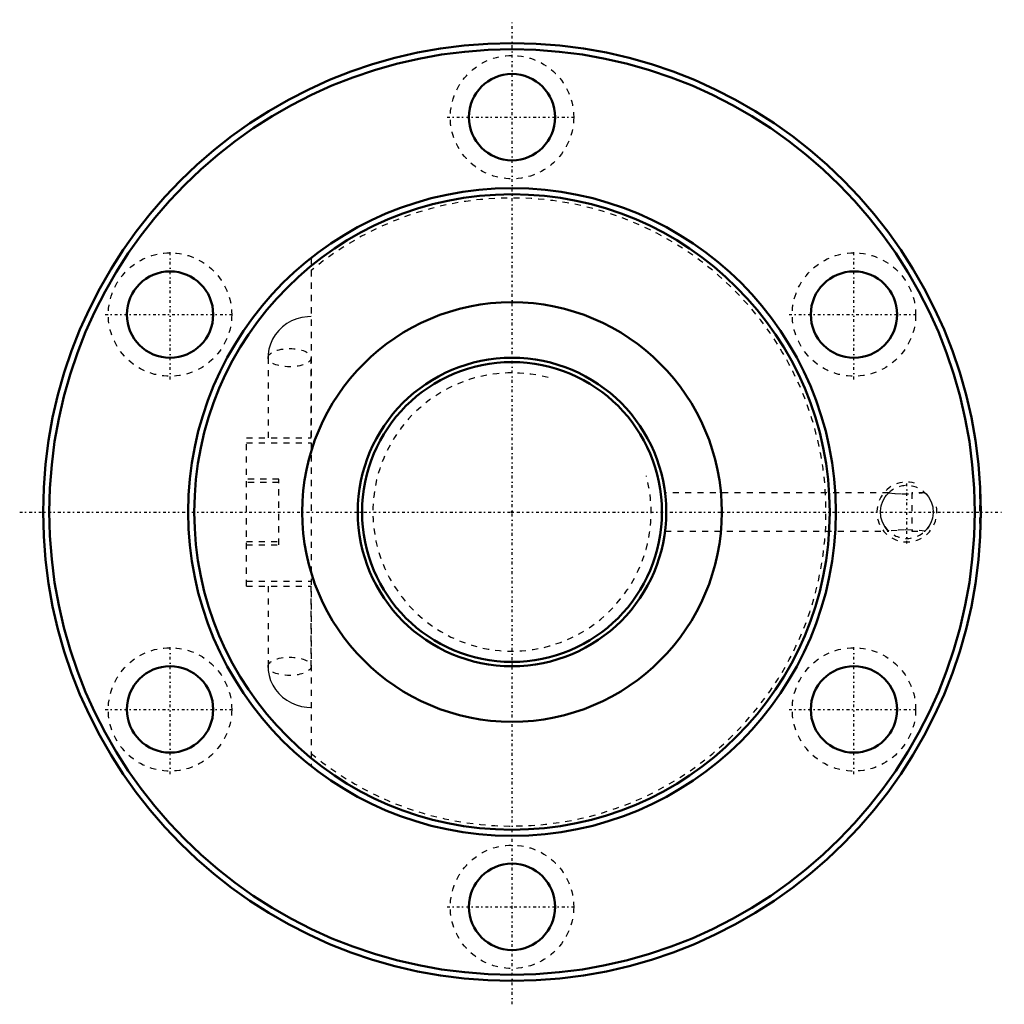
# Model space of a CAD drawing. Header units: millimetres. Extents: x -80 to 80, y -80 to 80.
import ezdxf

# ---------------------------------------------------------------- set-up
doc = ezdxf.new("R2010")
doc.units = ezdxf.units.MM
doc.linetypes.add('Center', pattern=[1.5, 0.45, -0.5, 0.05, -0.5])
doc.linetypes.add('Dashed', pattern=[2, 1, -1])
for name, color, linetype, lineweight in [('2d ConnectionPoints', 7, 'Continuous', 50), ('AM_0', 7, 'Continuous', 50), ('AM_5', 3, 'Continuous', 25), ('AM_7', 7, 'Center', 25), ('AM_9', 6, 'Dashed', 25)]:
    doc.layers.add(name, color=color, linetype=linetype, lineweight=lineweight)

# ---------------------------------------------------------------- blocks, each defined once
blk = doc.blocks.new('1_BNF_5016_5RR_Nut_0_in_BNF5016V_5RRG1_184LC0_000_rev_2')
at = {"layer": 'AM_0'}
for centre, radius in [((0, 0), 76), ((0, 0), 75), ((0, 64), 7), ((0, 0), 52.5), ((0, 0), 51.5), ((-55.43, 32), 7), ((55.43, 32), 7), ((0, 0), 34), ((-55.43, -32), 7), ((55.43, -32), 7), ((0, -64), 7)]:
    blk.add_circle(centre, radius, dxfattribs=at)
at = {"layer": 'AM_5', "linetype": 'Dashed'}
blk.add_arc((64, 0), 4.86, 75, 15, dxfattribs=at)
at = {"layer": 'AM_7'}
for p, q in [((0, -79.8), (0, 79.8)), ((-10.5, 64), (10.5, 64)), ((-55.43, 21.5), (-55.43, 42.5)), ((55.43, 21.5), (55.43, 42.5)), ((-65.93, 32), (-44.93, 32)), ((44.93, 32), (65.93, 32)), ((64, -5.11), (64, 5.11)), ((-79.8, 0), (79.8, 0)), ((-55.43, -42.5), (-55.43, -21.5)), ((55.43, -42.5), (55.43, -21.5)), ((-65.93, -32), (-44.93, -32)), ((44.93, -32), (65.93, -32)), ((-10.5, -64), (10.5, -64))]:
    blk.add_line(p, q, dxfattribs=at)
at = {"layer": 'AM_9'}
for p, q in [((-32.55, 41.19), (-32.55, -41.19)), ((-39.55, 25.01), (-39.55, 12)), ((-32.55, 12), (-32.55, 25.01)), ((-43.05, 12), (-32.55, 12)), ((-43.05, -12), (-43.05, 12)), ((-43.05, 11.2), (-32.55, 11.2)), ((-37.8, 5.3), (-43.05, 5.3)), ((-37.8, 4.8), (-43.05, 4.8)), ((-37.8, -5.3), (-37.8, 5.3)), ((61.05, 3.12), (24.81, 3.12)), ((61.07, 3.12), (61.03, 3.08)), ((66.95, 3.12), (64.8, 3.12)), ((64.8, 3.12), (64.8, -3.12)), ((66.97, 3.08), (64.8, 2.93)), ((66.97, 3.08), (66.93, 3.12)), ((75.94, 3.12), (75.8, 3.12)), ((75.8, 3.12), (75.8, -3.12)), ((24.8, -3.12), (61.05, -3.12)), ((61.03, -3.08), (61.07, -3.12)), ((66.97, -3.08), (64.8, -2.93)), ((64.8, -3.12), (66.95, -3.12)), ((66.93, -3.12), (66.97, -3.08)), ((75.8, -3.12), (75.94, -3.12)), ((-43.05, -4.8), (-37.8, -4.8)), ((-43.05, -5.3), (-37.8, -5.3)), ((-43.05, -11.2), (-32.55, -11.2)), ((-43.05, -12), (-32.55, -12)), ((-39.55, -12), (-39.55, -25.01)), ((-32.55, -25.01), (-32.55, -12))]:
    blk.add_line(p, q, dxfattribs=at)
for points in [[(-32.55, 31.69), (-33.17, 31.66), (-34.05, 31.53), (-34.9, 31.3), (-35.72, 30.96), (-36.49, 30.53), (-37.19, 30.01), (-37.82, 29.4), (-38.37, 28.73), (-38.81, 27.99), (-39.16, 27.21), (-39.4, 26.4), (-39.53, 25.57), (-39.55, 25.01)], [(61.06, -3.11), (60.89, -2.95), (60.49, -2.45), (60.06, -1.67), (59.8, -0.82), (59.72, 0.15), (59.83, 0.99), (60.09, 1.75), (60.48, 2.44), (60.71, 2.74), (60.91, 2.97), (61.06, 3.12)], [(61.03, 3.08), (62.13, 3.01), (63.27, 2.93), (64.8, 2.93)], [(66.94, 3.11), (67.11, 2.95), (67.51, 2.45), (67.94, 1.67), (68.2, 0.82), (68.28, -0.15), (68.17, -0.99), (67.91, -1.75), (67.52, -2.44), (67.29, -2.74), (67.09, -2.97), (66.94, -3.12)], [(64.8, -2.93), (64.73, -2.93), (63.61, -2.91), (62.46, -2.98), (61.03, -3.08)], [(-39.55, -25.01), (-39.52, -25.67), (-39.38, -26.49), (-39.13, -27.29), (-38.79, -28.05), (-38.34, -28.76), (-37.81, -29.42), (-37.2, -30), (-36.51, -30.51), (-35.76, -30.94), (-34.96, -31.28), (-34.12, -31.52), (-33.25, -31.65), (-32.55, -31.69)]]:
    blk.add_lwpolyline(points, dxfattribs=at)
for centre in [(0, 64), (-55.43, 32), (55.43, 32), (-55.43, -32), (55.43, -32), (0, -64)]:
    blk.add_circle(centre, 10, dxfattribs=at)
for centre, radius, start, end in [((0, 0), 50.9, 230.2463, 129.7537), ((64, 0), 4.28, 39.6624, 135.2326), ((64, 0), 4.28, 358.9279, 2.1595), ((64, 0), 4.28, 213.4792, 327.5764)]:
    blk.add_arc(centre, radius, start, end, dxfattribs=at)
for centre in [(-36.05, 25.01), (-36.05, -25.01)]:
    blk.add_ellipse(centre, major_axis=(-3.5, 0), ratio=0.422618, dxfattribs=at)
blk = doc.blocks.new('2_BNF_5016_5RR000_Shaft_0_in_BNF5016V_5RRG1_184LC0_000_rev_2')
at = {"layer": 'AM_0'}
for radius in [25, 24.3]:
    blk.add_circle((0, 0), radius, dxfattribs=at)
at = {"layer": 'AM_5', "linetype": 'Dashed'}
blk.add_arc((0, 0), 22.55, 75, 15, dxfattribs=at)

msp = doc.modelspace()

# ---------------------------------------------------------------- linework, layer by layer
at = {"layer": '2d ConnectionPoints'}
msp.add_point((0, 0), dxfattribs=at)
msp.add_point((0, 0), dxfattribs=at)

# ---------------------------------------------------------------- block references
for name in ['1_BNF_5016_5RR_Nut_0_in_BNF5016V_5RRG1_184LC0_000_rev_2', '2_BNF_5016_5RR000_Shaft_0_in_BNF5016V_5RRG1_184LC0_000_rev_2']:
    msp.add_blockref(name, (0, 0))

doc.saveas('drawing.dxf')
